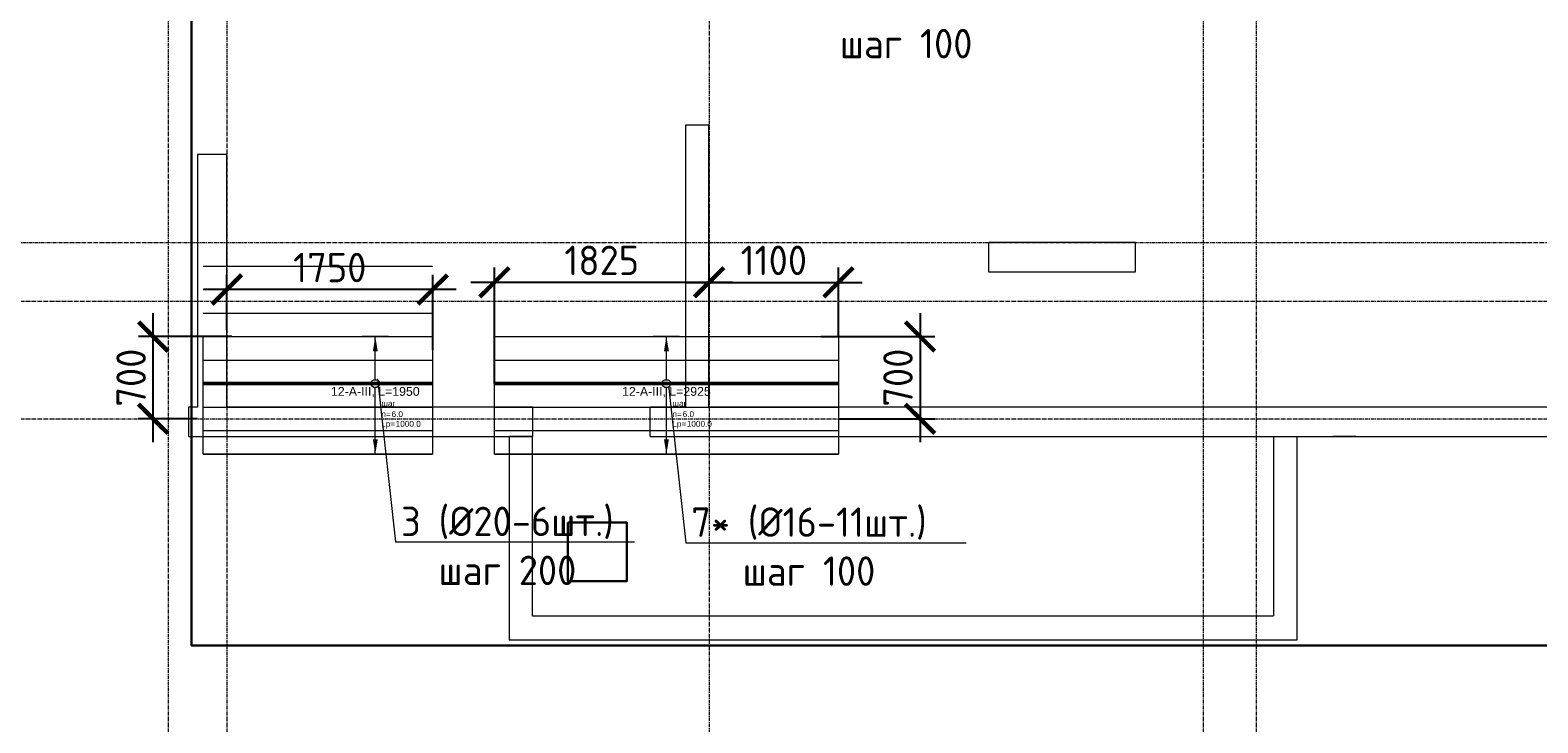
# Model space of a CAD drawing. Header units: millimetres. Extents: x -56135 to 1694203, y -446411 to -23139.
# Tile 84 of 256: x 572098 to 584916, y -130787 to -124892. Entities that reach past the tile are written whole.
import ezdxf
from ezdxf import colors
from ezdxf.entities.mleader import LeaderData, LeaderLine
from ezdxf.enums import TextEntityAlignment as Align
from ezdxf.math import Vec2, Vec3

# ---------------------------------------------------------------- set-up
doc = ezdxf.new("R2010")
doc.units = ezdxf.units.MM
doc.set_wipeout_variables(frame=1)
for name, pattern in [('01 Штриховая _4 мм_', [6, 3.5, -2.5]), ('______5', [1100, 800, -100, 100, -100]), ('GOST2.303 4', [7, 5, -2, 0]), ('осевая', [50.8, 31.75, -6.35, 6.35, -6.35])]:
    doc.linetypes.add(name, pattern=pattern)
for name, color, linetype, lineweight in [('0 Фундамент', 5, 'Continuous', 30), ('АрмСтер', 2, 'Continuous', 50), ('ВК_задание стр текст', 1, 'Continuous', 5), ('контур распр. стерхней', 2, 'GOST2.303 4', 20), ('Оси', 40, '______5', 18), ('подоснова', 151, 'Continuous', 5), ('РАЗМЕРЫ', 1, 'Continuous', 9), ('СТЕНЫ', 3, 'Continuous', 30)]:
    doc.layers.add(name, color=color, linetype=linetype, lineweight=lineweight)
doc.layers.add('АрмСтер_атрибуты', color=2, linetype='Continuous', lineweight=0, plot=False)
doc.layers.add('АрмСтер_невид', color=8, linetype='Continuous', lineweight=0, plot=False)
doc.styles.add('GOST-2.304_Type-B', font='GOST_Common.ttf')
doc.styles.get("Standard").update_dxf_attribs({"font": 'arial.ttf'})
doc.styles.add('Аннотативный', font='arial.ttf')
doc.dimstyles.new('СПДС', dxfattribs={"dimscale": 100, "dimtxt": 2.5, "dimasz": 2.5, "dimexe": 1.25, "dimexo": 0, "dimtad": 1, "dimdec": 0, "dimtxsty": 'GOST-2.304_Type-B', "dimblk": 'ARCHTICK', "dimcen": 2.5, "dimdle": 2, "dimadec": 0, "dimazin": 2, "dimtfac": 0.75, "dimtdec": 0, "dimtmove": 1, "dimatfit": 3, "dimfxl": 1, "dimtolj": 1, "dimarcsym": 1})

# ---------------------------------------------------------------- blocks, each defined once
blk = doc.blocks.new('оси 2.2-2.3')
at = {"layer": 'Оси', "color": 16, "linetype": 'осевая', "lineweight": 0, "transparency": 33554687}
for p, q in [((478554.9, -104267.9), (478554.9, -134893.5)), ((473954.9, -105027.5), (473954.9, -134138.1)), ((474454.9, -105027.5), (474454.9, -134138.1)), ((482754.9, -105027.5), (482754.9, -134138.1)), ((483204.9, -105027.5), (483204.9, -134138.1)), ((468653.8, -126895.4), (523707.4, -126895.4)), ((468076.3, -127395.4), (524372.9, -127395.4)), ((468076.3, -128395.4), (524372.9, -128395.4))]:
    blk.add_line(p, q, dxfattribs=at)
blk = doc.blocks.new('_None')
blk = doc.blocks.new('*U1172')
at = {"layer": 'АрмСтер_невид', "ltscale": 100}
for p, q in [((-1463, 400), (1462, 400)), ((-1463, 200), (1462, 200)), ((-1463, -200), (1462, -200)), ((-1463, -400), (1462, -400)), ((-1463, -600), (1462, -600))]:
    blk.add_line(p, q, dxfattribs=at)
at = {"layer": 'РАЗМЕРЫ'}
for p, q in [((112, 400), (-112, 400)), ((112, -600), (-112, -600))]:
    blk.add_line(p, q, dxfattribs=at)
at = {"layer": 'РАЗМЕРЫ', "ltscale": 15}
blk.add_line((0, -600), (0, 400), dxfattribs=at)
at = {"layer": 'РАЗМЕРЫ'}
for points in [[(0, 400), (21, 275), (-21, 275)], [(0, -600), (21, -475), (-21, -475)]]:
    blk.add_solid(points, dxfattribs=at)
at = {"layer": 'АрмСтер_атрибуты', "color": 215, "ltscale": 15, "style": 'Аннотативный'}
for s, p in [('шаг', (51, -194)), ('n=', (51, -285)), ('Lр=', (50, -368))]:
    blk.add_text(s, height=50, dxfattribs=at).set_placement(p)
at = {"layer": 'АрмСтер_атрибуты', "style": 'Аннотативный', "flags": 8}
blk.add_attdef('ПОЗ', (110, 30), '', height=75, dxfattribs=at)
at = {"layer": 'АрмСтер_атрибуты', "color": 215, "style": 'Аннотативный'}
for tag, p, flags in [('КОЛ', (138, -285), 8), ('ШАГ', (191, -194), 10), ('ШИРИНА', (173, -368), 8)]:
    blk.add_attdef(tag, p, '', height=50, dxfattribs=dict(at, flags=flags))
at = {"layer": 'АрмСтер_атрибуты', "flags": 9}
for tag, p in [('МАССА', (-1034, -1010)), ('ОБОЗНАЧЕНИЕ', (-1034, -1124))]:
    blk.add_attdef(tag, p, '', height=75, dxfattribs=at)
at = {"linetype": 'Continuous', "lineweight": 0}
blk.add_wipeout([(35, 0), (28, 21), (11, 33), (-11, 33), (-28, 21), (-35, 0), (-28, -21), (-11, -33), (11, -33), (28, -21)], dxfattribs=at)
at = {"color": 0, "linetype": 'ByBlock', "lineweight": -2, "ltscale": 100}
blk.add_line((-1463, 0), (1462, 0), dxfattribs=at)
at = {"layer": 'АрмСтер_невид', "ltscale": 100}
blk.add_line((-1463, 0), (1462, 0), dxfattribs=at)
at = {"layer": 'РАЗМЕРЫ'}
blk.add_circle((0, 0), 35, dxfattribs=at)
at = {"layer": 'АрмСтер_атрибуты', "style": 'Аннотативный', "flags": 8}
blk.add_attdef('НАИМЕНОВАНИЕ', text='', height=75, dxfattribs=at).set_placement((0, -29), align=Align.TOP_CENTER)
blk = doc.blocks.new('_ArchTick')
at = {"color": 0, "linetype": 'ByBlock', "const_width": 0.15}
blk.add_lwpolyline([(-0.5, -0.5), (0.5, 0.5)], dxfattribs=at)
blk = doc.blocks.new('*D1387')
at = {"layer": 'DEFPOINTS', "color": 0, "transparency": 16777216}
for p in [(576045, -127038), (577870, -127280), (576045, -127899)]:
    blk.add_point(p, dxfattribs=at)
at = {"layer": 'РАЗМЕРЫ', "color": 0, "lineweight": -2, "transparency": 16777216}
for p, q in [((576045, -127899), (576045, -126913)), ((577870, -127280), (577870, -126913)), ((578070, -127038), (575845, -127038))]:
    blk.add_line(p, q, dxfattribs=at)
at = {"layer": 'РАЗМЕРЫ', "color": 0, "lineweight": -2, "transparency": 16777216, "xscale": 250, "yscale": 250, "zscale": 250, "rotation": 180}
blk.add_blockref('_ArchTick', (576045, -127038), dxfattribs=at)
at = {"layer": 'РАЗМЕРЫ', "color": 0, "lineweight": -2, "transparency": 16777216, "xscale": 250, "yscale": 250, "zscale": 250}
blk.add_blockref('_ArchTick', (577870, -127038), dxfattribs=at)
at = {"layer": 'РАЗМЕРЫ', "color": 0, "transparency": 16777216, "insert": (576957, -126851), "char_height": 250, "attachment_point": 5, "style": 'GOST-2.304_Type-B'}
blk.add_mtext('\\A1;1825', dxfattribs=at)
blk = doc.blocks.new('*D1258')
at = {"layer": 'DEFPOINTS', "color": 0, "transparency": 16777216}
for p in [(578820, -127499), (578970, -128199), (579663, -128199)]:
    blk.add_point(p, dxfattribs=at)
at = {"layer": 'РАЗМЕРЫ', "color": 0, "lineweight": -2, "transparency": 16777216}
for p, q in [((579663, -127299), (579663, -128399)), ((578820, -127499), (579788, -127499)), ((578970, -128199), (579788, -128199))]:
    blk.add_line(p, q, dxfattribs=at)
at = {"layer": 'РАЗМЕРЫ', "color": 0, "lineweight": -2, "transparency": 16777216, "xscale": 250, "yscale": 250, "zscale": 250}
for p, rotation in [((579663, -127499), 90), ((579663, -128199), 270)]:
    blk.add_blockref('_ArchTick', p, dxfattribs=dict(at, rotation=rotation))
at = {"layer": 'РАЗМЕРЫ', "color": 0, "transparency": 16777216, "insert": (579476, -127849), "char_height": 250, "attachment_point": 5, "rotation": 90, "style": 'GOST-2.304_Type-B'}
blk.add_mtext('\\A1;700', dxfattribs=at)
blk = doc.blocks.new('*D1388')
at = {"layer": 'DEFPOINTS', "color": 0, "transparency": 16777216}
for p in [(578970, -127038), (577870, -127280), (578970, -127499)]:
    blk.add_point(p, dxfattribs=at)
at = {"layer": 'РАЗМЕРЫ', "color": 0, "lineweight": -2, "transparency": 16777216}
for p, q in [((577870, -127280), (577870, -126913)), ((578970, -127499), (578970, -126913)), ((577670, -127038), (579170, -127038))]:
    blk.add_line(p, q, dxfattribs=at)
at = {"layer": 'РАЗМЕРЫ', "color": 0, "lineweight": -2, "transparency": 16777216, "xscale": 250, "yscale": 250, "zscale": 250, "rotation": 180}
blk.add_blockref('_ArchTick', (577870, -127038), dxfattribs=at)
at = {"layer": 'РАЗМЕРЫ', "color": 0, "lineweight": -2, "transparency": 16777216, "xscale": 250, "yscale": 250, "zscale": 250}
blk.add_blockref('_ArchTick', (578970, -127038), dxfattribs=at)
at = {"layer": 'РАЗМЕРЫ', "color": 0, "transparency": 16777216, "insert": (578420, -126851), "char_height": 250, "attachment_point": 5, "style": 'GOST-2.304_Type-B'}
blk.add_mtext('\\A1;1100', dxfattribs=at)
blk = doc.blocks.new('*U1160')
at = {"layer": 'АрмСтер_невид', "ltscale": 100}
for p, q in [((-1463, 1000), (487, 1000)), ((-1463, 800), (487, 800)), ((-1463, 800), (487, 800)), ((-1463, 600), (487, 600)), ((-1463, 400), (487, 400)), ((-1463, 200), (487, 200)), ((-1463, -200), (487, -200)), ((-1463, -400), (487, -400)), ((-1463, -600), (487, -600))]:
    blk.add_line(p, q, dxfattribs=at)
at = {"layer": 'РАЗМЕРЫ'}
for p, q in [((112, 400), (-112, 400)), ((112, -600), (-112, -600))]:
    blk.add_line(p, q, dxfattribs=at)
at = {"layer": 'РАЗМЕРЫ', "ltscale": 15}
blk.add_line((0, -600), (0, 400), dxfattribs=at)
at = {"layer": 'РАЗМЕРЫ'}
for points in [[(0, 400), (21, 275), (-21, 275)], [(0, -600), (21, -475), (-21, -475)]]:
    blk.add_solid(points, dxfattribs=at)
at = {"layer": 'АрмСтер_атрибуты', "color": 215, "ltscale": 15, "style": 'Аннотативный'}
for s, p in [('шаг', (51, -194)), ('n=', (51, -285)), ('Lр=', (50, -368))]:
    blk.add_text(s, height=50, dxfattribs=at).set_placement(p)
at = {"layer": 'АрмСтер_атрибуты', "flags": 9}
for tag, p in [('МАССА', (-1034, -10)), ('ОБОЗНАЧЕНИЕ', (-1034, -124))]:
    blk.add_attdef(tag, p, '', height=75, dxfattribs=at)
at = {"layer": 'АрмСтер_атрибуты', "style": 'Аннотативный', "flags": 8}
blk.add_attdef('ПОЗ', (110, 30), '', height=75, dxfattribs=at)
at = {"layer": 'АрмСтер_атрибуты', "color": 215, "style": 'Аннотативный'}
for tag, p, flags in [('КОЛ', (138, -285), 8), ('ШАГ', (191, -194), 10), ('ШИРИНА', (173, -368), 8)]:
    blk.add_attdef(tag, p, '', height=50, dxfattribs=dict(at, flags=flags))
at = {"linetype": 'Continuous', "lineweight": 0}
blk.add_wipeout([(35, 0), (28, 21), (11, 33), (-11, 33), (-28, 21), (-35, 0), (-28, -21), (-11, -33), (11, -33), (28, -21)], dxfattribs=at)
at = {"color": 0, "linetype": 'ByBlock', "lineweight": -2, "ltscale": 100}
blk.add_line((-1463, 0), (487, 0), dxfattribs=at)
at = {"layer": 'АрмСтер_невид', "ltscale": 100}
blk.add_line((-1463, 0), (487, 0), dxfattribs=at)
at = {"layer": 'РАЗМЕРЫ'}
blk.add_circle((0, 0), 35, dxfattribs=at)
at = {"layer": 'АрмСтер_атрибуты', "style": 'Аннотативный', "flags": 8}
blk.add_attdef('НАИМЕНОВАНИЕ', text='', height=75, dxfattribs=at).set_placement((0, -29), align=Align.TOP_CENTER)
blk = doc.blocks.new('*D1257')
at = {"layer": 'DEFPOINTS', "color": 0, "transparency": 16777216}
for p in [(573770, -127099), (573770, -127441), (575520, -127612)]:
    blk.add_point(p, dxfattribs=at)
at = {"layer": 'РАЗМЕРЫ', "color": 0, "lineweight": -2, "transparency": 16777216}
for p, q in [((573770, -127441), (573770, -126974)), ((575520, -127612), (575520, -126974)), ((575720, -127099), (573570, -127099))]:
    blk.add_line(p, q, dxfattribs=at)
at = {"layer": 'РАЗМЕРЫ', "color": 0, "lineweight": -2, "transparency": 16777216, "xscale": 250, "yscale": 250, "zscale": 250, "rotation": 180}
blk.add_blockref('_ArchTick', (573770, -127099), dxfattribs=at)
at = {"layer": 'РАЗМЕРЫ', "color": 0, "lineweight": -2, "transparency": 16777216, "xscale": 250, "yscale": 250, "zscale": 250}
blk.add_blockref('_ArchTick', (575520, -127099), dxfattribs=at)
at = {"layer": 'РАЗМЕРЫ', "color": 0, "transparency": 16777216, "insert": (574645, -126912), "char_height": 250, "attachment_point": 5, "style": 'GOST-2.304_Type-B'}
blk.add_mtext('\\A1;1750', dxfattribs=at)
blk = doc.blocks.new('*D1254')
at = {"layer": 'DEFPOINTS', "color": 0, "transparency": 16777216}
for p in [(573144, -127499), (573812, -127499), (573519, -128199)]:
    blk.add_point(p, dxfattribs=at)
at = {"layer": 'РАЗМЕРЫ', "color": 0, "lineweight": -2, "transparency": 16777216}
for p, q in [((573144, -128399), (573144, -127299)), ((573812, -127499), (573019, -127499)), ((573519, -128199), (573019, -128199))]:
    blk.add_line(p, q, dxfattribs=at)
at = {"layer": 'РАЗМЕРЫ', "color": 0, "lineweight": -2, "transparency": 16777216, "xscale": 250, "yscale": 250, "zscale": 250}
for p, rotation in [((573144, -127499), 90), ((573144, -128199), 270)]:
    blk.add_blockref('_ArchTick', p, dxfattribs=dict(at, rotation=rotation))
at = {"layer": 'РАЗМЕРЫ', "color": 0, "transparency": 16777216, "insert": (572956, -127849), "char_height": 250, "attachment_point": 5, "rotation": 90, "style": 'GOST-2.304_Type-B'}
blk.add_mtext('\\A1;700', dxfattribs=at)
blk = doc.blocks.new('вк')
at = {"layer": '0 Фундамент', "color": 5, "ltscale": 100}
blk.add_lwpolyline([(-559052, -945801), (-558552, -945801), (-558552, -946301), (-559052, -946301)], close=True, dxfattribs=at)
blk = doc.blocks.new('стены  тп')
at = {"layer": 'СТЕНЫ', "color": 251, "linetype": '01 Штриховая _4 мм_', "lineweight": 0, "true_color": 0x636466}
for p, q in [((546692, -336026, 3100), (546612, -336026, 3100)), ((546612, -336026, 3100), (546612, -338426, 3100)), ((546812, -336026, 3100), (546692, -336026, 3100)), ((546812, -338426, 3100), (546812, -336026, 3100)), ((542592, -336276, 3100), (542462, -336276, 3100)), ((542462, -336276, 3100), (542462, -338426, 3100)), ((542712, -336276, 3100), (542592, -336276, 3100)), ((542712, -338426, 3100), (542712, -336276, 3100)), ((550437, -337026, 3100), (549187, -337026, 3100)), ((549187, -337026, 3100), (549187, -337276, 3100)), ((550437, -337276, 3100), (550437, -337026, 3100)), ((549187, -337276, 3100), (550437, -337276, 3100)), ((542462, -338426, 3100), (542387, -338426, 3100)), ((542387, -338426, 3100), (542387, -338676, 3100)), ((545312, -338426, 3100), (542712, -338426, 3100)), ((545312, -338426, 3100), (545312, -338676, 3100)), ((546312, -338676, 3100), (546312, -338426, 3100)), ((546612, -338426, 3100), (546312, -338426, 3100)), ((554712, -338426, 3100), (546812, -338426, 3100)), ((542387, -338676, 3100), (545112, -338676, 3100)), ((545112, -338676, 3100), (545112, -340406, 3100)), ((545312, -338676, 3100), (545112, -338676, 3100)), ((545112, -338676, 3100), (545312, -338676, 3100)), ((545312, -340206, 3100), (545312, -338676, 3100)), ((546312, -338676, 3100), (552112, -338676, 3100)), ((551612, -338676, 3100), (551612, -340206, 3100)), ((551812, -340406, 3100), (551812, -338676, 3100)), ((552312, -338676, 3100), (552112, -338676, 3100)), ((552112, -338676, 3100), (552312, -338676, 3100)), ((552312, -338676, 3100), (561812, -338676, 3100)), ((551612, -340206, 3100), (545312, -340206, 3100)), ((545112, -340406, 3100), (545312, -340406, 3100)), ((545312, -340406, 3100), (551812, -340406, 3100))]:
    blk.add_line(p, q, dxfattribs=at)

msp = doc.modelspace()

# ---------------------------------------------------------------- linework, layer by layer
at = {"layer": '0 Фундамент'}
msp.add_lwpolyline([(573469.4, -105949.2), (573469.4, -130129.2), (580819.4, -130129.2), (580819.4, -130129.2), (593319.4, -130129.2), (593319.4, -130129.2), (595669.4, -130129.2), (595669.4, -130129.2), (621119.4, -130129.2), (621119.4, -126049.2), (622599.4, -126049.2), (622599.4, -117449.2), (621119.4, -117449.2), (621119.4, -105949.2), (573469.4, -105949.2)], dxfattribs=at)
at = {"layer": 'контур распр. стерхней', "linetype": '01 Штриховая _4 мм_'}
for points in [[(575519.7, -128499.2), (573569.7, -128499.2), (573569.7, -127499.2), (575519.7, -127499.2)], [(578969.7, -128499.2), (576044.7, -128499.2), (576044.7, -127499.2), (578969.7, -127499.2)]]:
    msp.add_lwpolyline(points, close=True, dxfattribs=at)

# ---------------------------------------------------------------- block references
at = {"layer": 'РАЗМЕРЫ', "color": 1}
msp.add_blockref('оси 2.2-2.3', (99314.8, 196.2), dxfattribs=at)

# ---------------------------------------------------------------- leaders
at = {"layer": 'подоснова', "color": 6, "ltscale": 0.3}
ml = msp.add_multileader_mtext('Standard', dxfattribs=at)
ml.set_content('1* (%%C20-15шт.)\\Pшаг 100', color=6, style='GOST-2.304_Type-B')
ml.set_leader_properties(color=256, linetype='ByLayer', lineweight=15)
ml.set_arrow_properties(name='NONE')
ml.build(insert=Vec2(0, 0))
ml.multileader.update_dxf_attribs({"text_left_attachment_type": 6, "text_right_attachment_type": 6, "dogleg_length": 0.1, "arrow_head_size": 18})
ctx = ml.context
ctx.base_point, ctx.char_height, ctx.arrow_head_size, ctx.landing_gap_size, ctx.plane_origin = Vec3(578471.3, -124765.2), 250, 18, 20, Vec3(569461.2, -119515.4)
ctx.left_attachment, ctx.right_attachment, ctx.text_align_type = 6, 6, 1
notes = []
notes.append((ctx, [(0, (1, 1, 0), (578471.2, -124765.2), (1, 0), 0.1, [(0, [(578119.7, -122299.2)], 0, [])])]))
ctx.mtext.insert, ctx.mtext.alignment, ctx.mtext.flow_direction = Vec3(579544.7, -124465.2), 2, 5
ml = msp.add_multileader_mtext('Standard', dxfattribs=at)
ml.set_content('3 (%%C20-5шт.)\\Pшаг 200', color=6, style='GOST-2.304_Type-B')
ml.set_leader_properties(color=256, linetype='ByLayer', lineweight=15)
ml.set_arrow_properties(name='NONE')
ml.build(insert=Vec2(0, 0))
ml.multileader.update_dxf_attribs({"text_left_attachment_type": 6, "text_right_attachment_type": 6, "dogleg_length": 0.1, "arrow_head_size": 18})
ctx = ml.context
ctx.base_point, ctx.char_height, ctx.arrow_head_size, ctx.landing_gap_size, ctx.plane_origin = Vec3(575176.8, -124267.5), 250, 18, 20, Vec3(566566.6, -120529.6)
ctx.left_attachment, ctx.right_attachment, ctx.text_align_type = 6, 6, 1
notes.append((ctx, [(0, (1, 1, 0), (575176.7, -124267.5), (1, 0), 0.1, [(0, [(575023.5, -122880.1)], 0, [])])]))
ctx.mtext.insert, ctx.mtext.alignment, ctx.mtext.flow_direction = Vec3(576127.1, -123967.5), 2, 5
ml = msp.add_multileader_mtext('Standard', dxfattribs=at)
ml.set_content('7* (%%C16-11шт.)\\Pшаг 100', color=6, style='GOST-2.304_Type-B')
ml.set_leader_properties(color=256, linetype='ByLayer', lineweight=15)
ml.set_arrow_properties(name='NONE')
ml.build(insert=Vec2(0, 0))
ml.multileader.update_dxf_attribs({"text_left_attachment_type": 6, "text_right_attachment_type": 6, "dogleg_length": 0.1, "arrow_head_size": 18})
ctx = ml.context
ctx.base_point, ctx.char_height, ctx.arrow_head_size, ctx.landing_gap_size, ctx.plane_origin = Vec3(577671.3, -129253.3), 250, 18, 20, Vec3(569061.2, -125515.4)
ctx.left_attachment, ctx.right_attachment, ctx.text_align_type = 6, 6, 1
notes.append((ctx, [(0, (1, 1, 0), (577671.2, -129253.3), (1, 0), 0.1, [(0, [(577518, -127865.9)], 0, [])])]))
ctx.mtext.insert, ctx.mtext.alignment, ctx.mtext.flow_direction = Vec3(578719.1, -128953.3), 2, 5
for ctx, leaders in notes:
    for number, flags, end, landing, length, lines in leaders:
        leader = LeaderData()
        leader.index, (leader.has_last_leader_line, leader.has_dogleg_vector, leader.attachment_direction) = number, flags
        leader.last_leader_point, leader.dogleg_vector, leader.dogleg_length = Vec3(end), Vec3(landing), length
        for number, points, colour, breaks in lines:
            line = LeaderLine()
            line.index, line.vertices, line.color, line.breaks = number, Vec3.list(points), colors.encode_raw_color(colour), breaks
            leader.lines.append(line)
        ctx.leaders.append(leader)

# ---------------------------------------------------------------- next in the draw order: block references
at = {"layer": 'АрмСтер', "ltscale": 15}
ref = msp.add_blockref('*U1160', (575032.2, -127899.2), dxfattribs=at)
ref.add_attrib('НАИМЕНОВАНИЕ', '12-A-III, L=1950', dxfattribs={"layer": 'АрмСтер_атрибуты', "height": 75, "style": 'Аннотативный', "flags": 8}).set_placement((575032.2, -127928.5), align=Align.TOP_CENTER)
ref.add_attrib('КОЛ', '6.0', (575170.3, -128184.3), dxfattribs={"layer": 'АрмСтер_атрибуты', "color": 215, "height": 50, "style": 'Аннотативный', "flags": 8})
ref.add_attrib('ШИРИНА', '1000.0', (575205.1, -128267), dxfattribs={"layer": 'АрмСтер_атрибуты', "color": 215, "height": 50, "style": 'Аннотативный', "flags": 8})
ref = msp.add_blockref('*U1172', (577507.2, -127899.2), dxfattribs=at)
ref.add_attrib('НАИМЕНОВАНИЕ', '12-A-III, L=2925', dxfattribs={"layer": 'АрмСтер_атрибуты', "height": 75, "style": 'Аннотативный', "flags": 8}).set_placement((577507.2, -127928.5), align=Align.TOP_CENTER)
ref.add_attrib('КОЛ', '6.0', (577645.3, -128184.3), dxfattribs={"layer": 'АрмСтер_атрибуты', "color": 215, "height": 50, "style": 'Аннотативный', "flags": 8})
ref.add_attrib('ШИРИНА', '1000.0', (577680.1, -128267), dxfattribs={"layer": 'АрмСтер_атрибуты', "color": 215, "height": 50, "style": 'Аннотативный', "flags": 8})

# ---------------------------------------------------------------- next in the draw order: block references
at = {"layer": 'ВК_задание стр текст', "color": 5}
msp.add_blockref('вк', (1135721.5, 816718.9), dxfattribs=at)
at = {"layer": 'РАЗМЕРЫ'}
msp.add_blockref('стены  тп', (31057, 210326.6, -3100), dxfattribs=at)

# ---------------------------------------------------------------- next in the draw order: dimensions: what is measured, and where the dimension line sits
dim = msp.add_linear_dim(base=(573769.7, -127099.2), p1=(575519.7, -127612.2), p2=(573769.7, -127440.9), dimstyle='СПДС', dxfattribs=at)
dim.commit()
dim.dimension.update_dxf_attribs({"geometry": '*D1257', "text_midpoint": (574644.7, -126911.7)})
at = {"layer": 'РАЗМЕРЫ', "color": 1}
for base, p2, picture, middle in [((576044.7, -127038.2), (576044.7, -127899.2), '*D1387', (576957.2, -126850.7)), ((578969.7, -127038.2), (578969.7, -127499.2), '*D1388', (578419.7, -126850.7))]:
    dim = msp.add_linear_dim(base=base, p1=(577869.7, -127279.8), p2=p2, dimstyle='СПДС', dxfattribs=at)
    dim.commit()
    dim.dimension.update_dxf_attribs({"geometry": picture, "text_midpoint": middle})
for base, p1, p2, picture, middle in [((573143.7, -127499.2), (573518.7, -128199.2), (573812, -127499.2), '*D1254', (572956.2, -127849.2)), ((579663, -128199.2), (578820.4, -127499.2), (578969.7, -128199.2), '*D1258', (579475.5, -127849.2))]:
    dim = msp.add_linear_dim(base=base, p1=p1, p2=p2, angle=90, dimstyle='СПДС', dxfattribs=at)
    dim.commit()
    dim.dimension.update_dxf_attribs({"geometry": picture, "text_midpoint": middle})

# ---------------------------------------------------------------- next in the draw order: leaders
at = {"layer": 'подоснова', "color": 6, "ltscale": 0.3}
ml = msp.add_multileader_mtext('Standard', dxfattribs=at)
ml.set_content('3 (%%C20-6шт.)\\Pшаг 200', color=6, style='GOST-2.304_Type-B')
ml.set_leader_properties(color=256, linetype='ByLayer', lineweight=15)
ml.set_arrow_properties(name='NONE')
ml.build(insert=Vec2(0, 0))
ml.multileader.update_dxf_attribs({"text_left_attachment_type": 6, "text_right_attachment_type": 6, "dogleg_length": 0.1, "arrow_head_size": 18})
ctx = ml.context
ctx.base_point, ctx.char_height, ctx.arrow_head_size, ctx.landing_gap_size, ctx.plane_origin = Vec3(575205, -129247), 250, 18, 20, Vec3(566594.9, -125509)
ctx.left_attachment, ctx.right_attachment, ctx.text_align_type = 6, 6, 1
notes = []
notes.append((ctx, [(0, (1, 1, 0), (575204.9, -129247), (1, 0), 0.1, [(0, [(575051.8, -127859.6)], 0, [])])]))
ctx.mtext.insert, ctx.mtext.alignment, ctx.mtext.flow_direction = Vec3(576155.3, -128947), 2, 5
for ctx, leaders in notes:
    for number, flags, end, landing, length, lines in leaders:
        leader = LeaderData()
        leader.index, (leader.has_last_leader_line, leader.has_dogleg_vector, leader.attachment_direction) = number, flags
        leader.last_leader_point, leader.dogleg_vector, leader.dogleg_length = Vec3(end), Vec3(landing), length
        for number, points, colour, breaks in lines:
            line = LeaderLine()
            line.index, line.vertices, line.color, line.breaks = number, Vec3.list(points), colors.encode_raw_color(colour), breaks
            leader.lines.append(line)
        ctx.leaders.append(leader)

doc.saveas('drawing.dxf')
